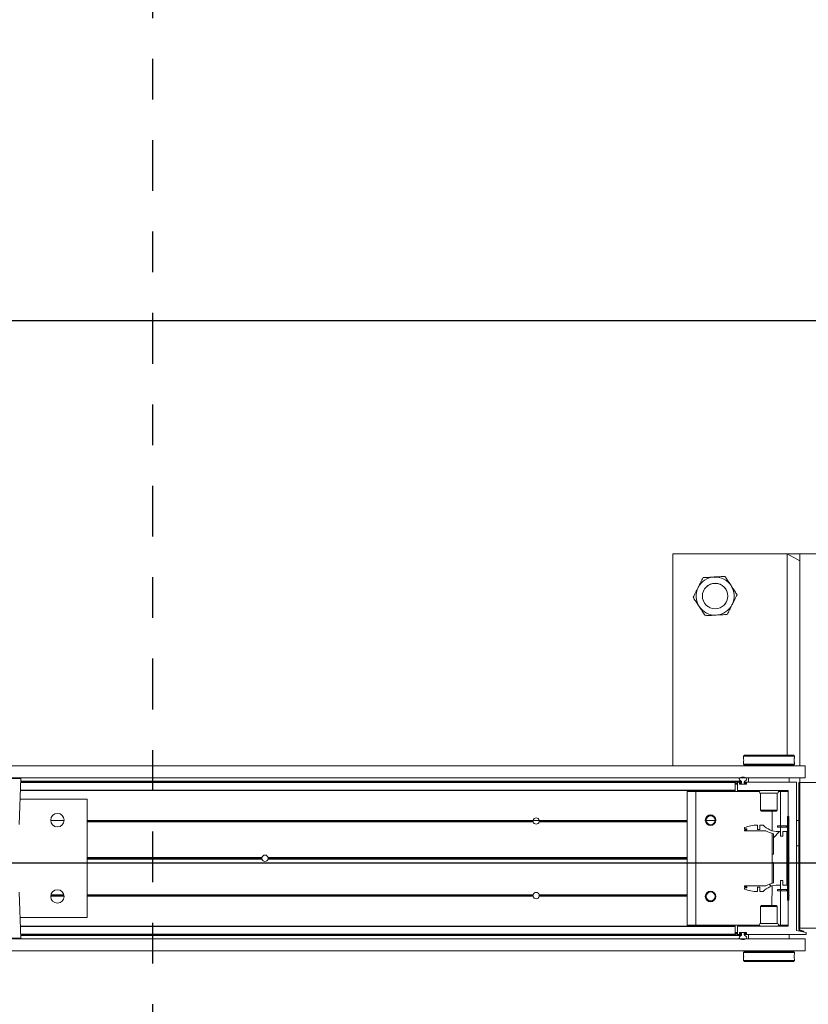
# Model space of a CAD drawing. Header units: feet. Extents: x 0 to 152508, y 0 to 59434.
# Tile 93 of 114: x 152339.26 to 152341.2, y 59421.53 to 59423.95. Entities that reach past the tile are written whole.
import ezdxf

# ---------------------------------------------------------------- set-up
doc = ezdxf.new("R2010")
doc.units = ezdxf.units.FT
doc.header["$LTSCALE"] = 0.1
doc.header["$MEASUREMENT"] = 0
doc.linetypes.add('Trellis Base$0$CENTER', pattern=[2, 1.25, -0.25, 0.25, -0.25])
doc.layers.add('Bridge plan$0$BR_P_Rail_Object', color=251, linetype='Continuous', lineweight=30)
doc.layers.add('Bridge plan$0$SC_Scratch7', color=252, linetype='Continuous', lineweight=0)
doc.layers.add('Trellis Base$0$L-CNTR', color=230, linetype='Trellis Base$0$CENTER')

# ---------------------------------------------------------------- blocks, each defined once
blk = doc.blocks.new('Bridge plan$0$HIGH ST SCREENWALL_13 PANEL PLAN_2')
at = {"layer": 'Bridge plan$0$SC_Scratch7', "lineweight": 0}
h = blk.add_hatch(dxfattribs=at)
h.set_pattern_fill('ANSI34', color=256, scale=0.1, style=0, pattern_type=2)
h.set_pattern_definition([(44.99814199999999, (-53.98506750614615, -14.21821869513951), (-0.5303118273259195, 0.53034622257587), []), (44.99814199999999, (-53.80829120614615, -14.21822439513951), (-0.5303118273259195, 0.53034622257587), []), (44.99814199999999, (-53.63151480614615, -14.21823019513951), (-0.5303118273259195, 0.53034622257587), []), (44.99814199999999, (-53.45473850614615, -14.21823589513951), (-0.5303118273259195, 0.53034622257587), [])])
h.paths.add_polyline_path([(-44.40219733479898, -0.1476420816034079), (-44.40176591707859, -0.1460322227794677), (-44.41024706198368, -0.1437594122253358, -0.3394542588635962), (-44.41209993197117, -0.141344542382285), (-44.41208822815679, 0.2195184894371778), (-44.41375489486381, 0.2195185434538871), (-44.41376659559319, -0.1413444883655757, 0.339454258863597), (-44.41067847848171, -0.1453692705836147)])
h = blk.add_hatch(dxfattribs=at)
h.set_pattern_fill('ANSI31', color=256, scale=0.01, style=0, pattern_type=2)
h.set_pattern_definition([(44.99814199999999, (-53.99377604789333, -14.22020291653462), (-0.08838530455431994, 0.08839103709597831), [])])
h.paths.add_polyline_path([(-44.44188254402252, 0.1360404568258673), (-44.44188923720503, -0.07033413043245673), (-44.43813924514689, -0.070334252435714), (-44.43813255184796, 0.1360403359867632)])
h = blk.add_hatch(dxfattribs=at)
h.set_pattern_fill('ANSI38', color=256, scale=0.01, style=0, pattern_type=2)
h.set_pattern_definition([(44.99814199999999, (-53.89646793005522, -14.22873394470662), (-0.08838530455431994, 0.08839103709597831), []), (134.998142, (-53.89646793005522, -14.22873394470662), (-0.2651616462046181, 0.0883967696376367), [0.31249937, -0.18749962])])
h.paths.add_polyline_path([(-44.45295883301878, -0.02180516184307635), (-44.45295918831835, -0.03276314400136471), (-44.44334634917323, -0.0327634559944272), (-44.4433420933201, 0.09846987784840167), (-44.45295493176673, 0.09847018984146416), (-44.45295528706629, 0.08751220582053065), (-44.45859832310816, 0.08751238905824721), (-44.4585979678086, 0.09847037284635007), (-44.4642410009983, 0.0984705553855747, -0.2061892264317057), (-44.50187163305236, 0.1146790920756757), (-44.50990967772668, 0.1146793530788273), (-44.50991003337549, 0.103721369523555), (-44.51548744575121, 0.1037215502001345), (-44.51548709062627, 0.114679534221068, 0.09842250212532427), (-44.54750823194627, 0.1083157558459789), (-44.54750832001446, 0.1056090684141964), (-44.5417744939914, 0.1056088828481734), (-44.54177457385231, 0.103148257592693), (-44.54750839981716, 0.1031484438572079), (-44.54750848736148, 0.1004417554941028), (-44.49461772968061, 0.1004400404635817, 0.0857050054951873), (-44.47615059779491, 0.09313752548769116), (-44.47615223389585, 0.04269677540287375), (-44.47943306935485, 0.04269688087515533), (-44.47943370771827, 0.02301188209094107), (-44.47615287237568, 0.02301177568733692), (-44.4761545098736, -0.02742897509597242, 0.08570500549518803), (-44.49462211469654, -0.0347302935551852), (-44.5475128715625, -0.03472857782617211), (-44.54751295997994, -0.03743526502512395), (-44.54177913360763, -0.0374354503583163), (-44.54177921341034, -0.03989607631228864), (-44.5475130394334, -0.03989589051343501), (-44.54751312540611, -0.04260257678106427, 0.09842250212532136), (-44.51549239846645, -0.04896843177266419), (-44.51549204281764, -0.03801044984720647), (-44.50991463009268, -0.03801063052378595), (-44.50991498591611, -0.04896861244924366), (-44.50187694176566, -0.0489688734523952, -0.206189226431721), (-44.46424525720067, -0.03276277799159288), (-44.45860222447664, -0.03276296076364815), (-44.4586018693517, -0.02180497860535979)])
for p, q in [((-44.72384019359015, 0.7820274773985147), (-44.72385711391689, 0.2603618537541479)), ((-44.05717486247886, 0.7820058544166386), (-44.72384019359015, 0.7820274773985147)), ((-44.44260684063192, 0.2861892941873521), (-44.44259075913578, 0.7820183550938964)), ((-44.4113408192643, 0.7820173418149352), (-44.44259075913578, 0.7820183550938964)), ((-44.44259075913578, 0.7820183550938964), (-44.41134139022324, 0.7644392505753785)), ((-44.4113408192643, 0.7820173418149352), (-44.41135773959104, 0.2603517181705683)), ((-44.4113408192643, 0.7820173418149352), (-44.41134139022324, 0.7644392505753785)), ((-44.36967423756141, 0.7820159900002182), (-44.4113408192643, 0.7820173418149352)), ((-44.54979472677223, 0.2676253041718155), (-44.54979482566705, 0.2645786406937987)), ((-44.54979420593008, 0.2836927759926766), (-44.54979430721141, 0.2805649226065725)), ((-44.5472941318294, 0.2861926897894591), (-44.54979420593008, 0.2836927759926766)), ((-44.54979420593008, 0.2836927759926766), (-44.42479445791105, 0.2836887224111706)), ((-44.5472941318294, 0.2861926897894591), (-44.42729436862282, 0.2861887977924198)), ((-44.42479445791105, 0.2836887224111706), (-44.42729436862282, 0.2861887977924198)), ((-44.42512849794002, 0.2744942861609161), (-44.42511779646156, 0.2726851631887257)), ((-44.42479507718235, 0.2645745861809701), (-44.42479497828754, 0.2676237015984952)), ((-44.42479455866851, 0.2805596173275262), (-44.42479445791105, 0.2836887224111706)), ((-48.38791228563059, 0.2604806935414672), (-44.39833693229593, 0.2603512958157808)), ((-44.54979482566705, 0.2645786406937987), (-44.54729491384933, 0.2620785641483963)), ((-44.54979482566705, 0.2645786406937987), (-44.42479507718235, 0.2645745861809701)), ((-44.54729491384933, 0.2620785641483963), (-44.42729515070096, 0.2620746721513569)), ((-44.54354491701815, 0.2620784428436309), (-44.54354497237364, 0.2603560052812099)), ((-44.43104519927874, 0.2603523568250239), (-44.43104514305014, 0.2620747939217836)), ((-44.42729515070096, 0.2620746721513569), (-44.42479507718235, 0.2645745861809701)), ((-44.39833788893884, 0.2308513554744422), (-44.39833693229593, 0.2603512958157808)), ((-48.38791324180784, 0.2309807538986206), (-44.39833788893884, 0.2308513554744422)), ((-46.32683914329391, 0.2293789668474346), (-46.39312561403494, 0.2293811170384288)), ((-46.33079345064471, 0.1162475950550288), (-46.32683914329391, 0.2293789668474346)), ((-44.57021291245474, 0.2195367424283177), (-46.32718116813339, 0.219593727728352)), ((-44.57021288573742, 0.2203569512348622), (-46.32715249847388, 0.2204139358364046)), ((-46.32712056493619, 0.2213275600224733), (-44.55458788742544, 0.221270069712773)), ((-46.32706001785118, 0.2230598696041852), (-44.55585656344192, 0.223002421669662)), ((-44.57021353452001, 0.2003438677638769), (-44.57021291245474, 0.2195367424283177)), ((-44.57021291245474, 0.2195367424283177), (-44.57021288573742, 0.2203569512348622)), ((-44.56500521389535, 0.2003568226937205), (-44.56500459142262, 0.219536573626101)), ((-44.56418435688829, 0.2203567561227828), (-44.55603312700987, 0.2203564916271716)), ((-44.55603319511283, 0.2182731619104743), (-44.55918442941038, 0.2182732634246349)), ((-44.55521294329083, 0.2195362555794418), (-44.5552129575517, 0.219093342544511)), ((-44.55458788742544, 0.221270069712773), (-44.55458800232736, 0.2176897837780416)), ((-44.54792135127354, 0.2176895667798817), (-44.54792123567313, 0.221269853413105)), ((-44.54729630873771, 0.219093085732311), (-44.54729629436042, 0.2195359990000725)), ((-44.54332488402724, 0.2182727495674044), (-44.54647612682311, 0.2182728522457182)), ((-44.54647605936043, 0.2203561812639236), (-44.41999173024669, 0.2203520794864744)), ((-44.53729628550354, 0.2203558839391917), (-44.53729594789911, 0.2307725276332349)), ((-44.53729594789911, 0.2307725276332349), (-44.43729614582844, 0.2307692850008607)), ((-44.50292101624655, 0.2308547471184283), (-44.50292101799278, 0.230771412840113)), ((-44.47167107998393, 0.2307703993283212), (-44.47167107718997, 0.2308537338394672)), ((-44.43729614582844, 0.2307692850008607), (-44.43729648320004, 0.2203526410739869)), ((-44.41917155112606, 0.2195318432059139), (-44.41918334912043, -0.1442305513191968)), ((-44.41375489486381, 0.2195185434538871), (-44.4137665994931, -0.1413444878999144)), ((-44.41375489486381, 0.2195185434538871), (-44.41208822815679, 0.2195184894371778)), ((-44.41208822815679, 0.2195184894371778), (-44.41209993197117, -0.141344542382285)), ((-44.4113706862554, -0.138814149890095), (-44.41135906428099, 0.2195184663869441)), ((-44.41135869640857, 0.2308517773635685), (-44.41135906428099, 0.2195184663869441)), ((-44.36969248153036, 0.2195171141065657), (-44.41135906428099, 0.2195184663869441)), ((-44.57021356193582, 0.1995236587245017), (-46.32788069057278, 0.199580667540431)), ((-44.57021353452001, 0.2003438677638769), (-46.3278520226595, 0.2004008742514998)), ((-44.6881300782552, 0.1969233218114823), (-44.6881407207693, -0.1312010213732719)), ((-44.66729678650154, 0.1969226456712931), (-44.6881300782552, 0.1969233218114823)), ((-44.66729678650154, 0.1969226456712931), (-44.66730742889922, -0.1312016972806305)), ((-44.51092406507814, 0.1969175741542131), (-44.66729678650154, 0.1969226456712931)), ((-44.57021364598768, 0.1969194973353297), (-44.57021356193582, 0.1995236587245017)), ((-44.57021356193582, 0.1995236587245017), (-44.57021353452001, 0.2003438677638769)), ((-44.570213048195, 0.2153569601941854), (-44.56500472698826, 0.2153567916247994)), ((-44.57021299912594, 0.2168569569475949), (-44.56500467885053, 0.2168567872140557)), ((-44.57021297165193, 0.2176902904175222), (-44.56500465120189, 0.2176901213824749)), ((-44.44082569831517, 0.1995194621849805), (-44.56417190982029, 0.1995234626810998)), ((-44.56000466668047, 0.2174530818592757), (-44.56000470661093, 0.2162185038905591)), ((-44.56000468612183, 0.216856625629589), (-44.55904635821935, 0.216856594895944)), ((-44.56000421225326, 0.2161899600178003), (-44.5590463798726, 0.2161899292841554)), ((-44.55996970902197, 0.2176899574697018), (-44.5590463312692, 0.21768992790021)), ((-44.55918452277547, 0.2153982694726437), (-44.54332497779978, 0.2153977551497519)), ((-44.5590463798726, 0.2161899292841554), (-44.55904640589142, 0.2153982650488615)), ((-44.55904635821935, 0.216856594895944), (-44.5590463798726, 0.2161899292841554)), ((-44.5590463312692, 0.21768992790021), (-44.55904635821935, 0.216856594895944)), ((-44.5590463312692, 0.21768992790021), (-44.55802610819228, 0.2176898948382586)), ((-44.55821307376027, 0.2153565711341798), (-44.54429643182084, 0.2153561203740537)), ((-44.55458800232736, 0.2176897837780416), (-44.55802610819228, 0.2176898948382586)), ((-44.5442963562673, 0.217689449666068), (-44.54792135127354, 0.2176895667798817)), ((-44.54346307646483, 0.2161894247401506), (-44.54346305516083, 0.2168560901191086)), ((-44.542504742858, 0.2162179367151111), (-44.54250470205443, 0.2174525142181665)), ((-44.45896386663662, 0.1969158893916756), (-44.46367022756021, 0.1969160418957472)), ((-44.45896386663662, 0.1969158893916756), (-44.45896658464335, 0.1131243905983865)), ((-44.44000557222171, 0.1969152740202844), (-44.45896386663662, 0.1969158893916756)), ((-44.44000786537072, 0.1261862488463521), (-44.44000551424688, 0.1986992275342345)), ((-46.16396105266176, 0.1787420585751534), (-46.32860888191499, 0.1787473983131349)), ((-46.16397051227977, -0.1129240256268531), (-46.16396105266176, 0.1787420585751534)), ((-44.50771390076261, 0.192959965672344), (-44.50771524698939, 0.151477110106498)), ((-44.46688064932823, 0.1929586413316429), (-44.50771390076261, 0.192959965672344)), ((-44.46688199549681, 0.1514757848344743), (-44.46688064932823, 0.1929586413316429)), ((-44.50771524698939, 0.151477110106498), (-44.50534327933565, 0.1491049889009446)), ((-44.46688199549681, 0.1514757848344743), (-44.50771524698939, 0.151477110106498)), ((-44.46925411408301, 0.1491038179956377), (-44.50534327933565, 0.1491049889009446)), ((-44.47979871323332, 0.1491041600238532), (-44.47980027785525, 0.100863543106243)), ((-44.46925411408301, 0.1491038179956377), (-44.46688199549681, 0.1514757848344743)), ((-46.2533999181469, 0.1258283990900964), (-46.22035865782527, 0.125827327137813)), ((-45.06740171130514, 0.1228732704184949), (-46.16396286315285, 0.1229088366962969)), ((-45.0676097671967, 0.1245399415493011), (-46.16396280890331, 0.1245755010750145)), ((-45.06745796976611, 0.1262065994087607), (-46.16396275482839, 0.1262421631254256)), ((-45.06752995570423, 0.1257899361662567), (-45.052066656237, 0.1257894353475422)), ((-44.68813248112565, 0.1228609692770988), (-45.05219509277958, 0.1228727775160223)), ((-44.68813237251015, 0.1261942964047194), (-45.05213861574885, 0.1262061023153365)), ((-44.68813242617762, 0.1245276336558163), (-45.05198692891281, 0.1245394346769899)), ((-44.64170796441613, 0.1261927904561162), (-44.64385495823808, 0.1261928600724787)), ((-44.64151829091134, 0.1245261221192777), (-44.64369393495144, 0.1245261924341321)), ((-44.64106223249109, 0.1228594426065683), (-44.64331004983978, 0.1228595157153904)), ((-44.64168443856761, 0.1257761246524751), (-44.61958056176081, 0.1257754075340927)), ((-44.61837180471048, 0.1228587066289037), (-44.62020295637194, 0.1228587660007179)), ((-44.61798781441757, 0.1245253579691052), (-44.61974679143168, 0.1245254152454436)), ((-44.617826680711, 0.1261920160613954), (-44.61955700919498, 0.1261920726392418)), ((-44.44188923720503, -0.07033413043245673), (-44.44188254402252, 0.1360404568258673)), ((-44.43813255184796, 0.1360403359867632), (-44.44188254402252, 0.1360404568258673)), ((-44.44001082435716, 0.03497768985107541), (-44.4400079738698, 0.1228529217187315)), ((-44.4400079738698, 0.1228529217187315), (-44.43750792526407, 0.1245195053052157)), ((-44.43750792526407, 0.1245195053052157), (-44.44000786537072, 0.1261862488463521)), ((-44.43813924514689, -0.070334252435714), (-44.43813255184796, 0.1360403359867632)), ((-44.41917459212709, 0.1257689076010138), (-44.41375793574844, 0.1257687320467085)), ((-44.54750839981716, 0.1031484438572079), (-44.54750848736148, 0.1004417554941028)), ((-44.54750848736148, 0.1004417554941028), (-44.49461773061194, 0.1004400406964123)), ((-44.54177457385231, 0.103148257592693), (-44.54750839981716, 0.1031484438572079)), ((-44.54750823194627, 0.1083157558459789), (-44.54750832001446, 0.1056090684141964)), ((-44.54750832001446, 0.1056090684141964), (-44.5417744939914, 0.1056088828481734)), ((-44.5417744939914, 0.1056088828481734), (-44.54177457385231, 0.103148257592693)), ((-44.51548744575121, 0.1037215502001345), (-44.51548709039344, 0.114679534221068)), ((-44.50991003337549, 0.103721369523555), (-44.51548744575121, 0.1037215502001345)), ((-44.50990967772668, 0.1146793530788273), (-44.50991003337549, 0.103721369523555)), ((-44.50187163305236, 0.1146790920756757), (-44.50990967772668, 0.1146793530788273)), ((-44.46664202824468, 0.1093746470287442), (-44.46664190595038, 0.1131246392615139)), ((-44.45830870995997, 0.1093743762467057), (-44.46664202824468, 0.1093746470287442)), ((-44.45830858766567, 0.1131243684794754), (-44.46664190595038, 0.1131246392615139)), ((-44.4585979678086, 0.09847037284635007), (-44.46424100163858, 0.09847055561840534)), ((-44.4589667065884, 0.1093743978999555), (-44.45896706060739, 0.09847038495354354)), ((-44.45859832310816, 0.08751238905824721), (-44.4585979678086, 0.09847037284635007)), ((-44.45830870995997, 0.1093743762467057), (-44.45830858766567, 0.1131243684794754)), ((-44.4443000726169, 0.1093739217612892), (-44.45830870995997, 0.1093743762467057)), ((-44.4442999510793, 0.1131239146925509), (-44.45830858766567, 0.1131243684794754)), ((-44.45295493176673, 0.09847018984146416), (-44.45295528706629, 0.08751220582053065)), ((-44.4433420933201, 0.09846987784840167), (-44.45295493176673, 0.09847018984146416)), ((-44.4443000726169, 0.1093739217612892), (-44.4442999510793, 0.1131239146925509)), ((-44.44334634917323, -0.0327634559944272), (-44.4433420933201, 0.09846987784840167)), ((-44.47980049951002, 0.09402204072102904), (-44.47980446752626, -0.02831325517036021)), ((-44.47615059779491, 0.09313752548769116), (-44.47615223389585, 0.04269677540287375)), ((-44.45295528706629, 0.08751220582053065), (-44.45859832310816, 0.08751238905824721)), ((-44.41917661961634, 0.06326903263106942), (-44.41375996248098, 0.06326885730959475)), ((-45.73398477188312, 0.03077048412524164), (-46.1639658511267, 0.03078443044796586)), ((-45.73427913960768, 0.03289508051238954), (-46.1639657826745, 0.03290901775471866)), ((-45.73398463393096, 0.03501965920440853), (-46.16396571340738, 0.03503360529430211)), ((-44.68813546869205, 0.03073656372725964), (-45.71894867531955, 0.03076999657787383)), ((-44.68813533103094, 0.03498573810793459), (-45.71894853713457, 0.03501917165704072)), ((-44.68813540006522, 0.03286115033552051), (-45.7186541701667, 0.03289457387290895)), ((-44.47943306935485, 0.04269688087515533), (-44.47943370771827, 0.02301188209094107)), ((-44.47615223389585, 0.04269677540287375), (-44.47943306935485, 0.04269688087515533)), ((-44.4400138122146, -0.0571467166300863), (-44.44001096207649, 0.03072851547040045)), ((-44.44001096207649, 0.03072851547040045), (-44.43788630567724, 0.03285303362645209)), ((-44.43788630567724, 0.03285303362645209), (-44.44001082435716, 0.03497768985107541)), ((-44.47943370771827, 0.02301188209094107), (-44.47615287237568, 0.02301177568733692)), ((-44.47615287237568, 0.02301177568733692), (-44.47615450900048, -0.02742897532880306)), ((-44.45860222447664, -0.03276296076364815), (-44.4586018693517, -0.02180497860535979)), ((-44.4586018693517, -0.02180497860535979), (-44.45295883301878, -0.02180516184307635)), ((-44.45295883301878, -0.02180516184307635), (-44.45295918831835, -0.03276314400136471)), ((-44.5475130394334, -0.03989589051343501), (-44.54751312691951, -0.04260257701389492)), ((-44.54177921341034, -0.03989607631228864), (-44.5475130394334, -0.03989589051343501)), ((-44.5475128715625, -0.03472857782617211), (-44.54751295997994, -0.03743526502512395)), ((-44.54751295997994, -0.03743526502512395), (-44.54177913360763, -0.0374354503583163)), ((-44.49462211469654, -0.0347302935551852), (-44.5475128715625, -0.03472857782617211)), ((-44.54177913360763, -0.0374354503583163), (-44.54177921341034, -0.03989607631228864)), ((-44.51549239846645, -0.04896843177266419), (-44.51549204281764, -0.03801044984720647)), ((-44.51549204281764, -0.03801044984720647), (-44.50991463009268, -0.03801063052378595)), ((-44.50991463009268, -0.03801063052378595), (-44.50991498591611, -0.04896861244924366)), ((-44.47980468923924, -0.03515475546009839), (-44.47980625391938, -0.08339537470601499)), ((-44.46664699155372, -0.04366671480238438), (-44.4666471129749, -0.04741670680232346)), ((-44.4666471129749, -0.04741670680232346), (-44.45831379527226, -0.04741697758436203)), ((-44.46664699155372, -0.04366671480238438), (-44.45831367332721, -0.04366698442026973)), ((-44.46424525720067, -0.03276277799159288), (-44.45860222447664, -0.03276296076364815)), ((-44.45897179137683, -0.04741695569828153), (-44.45897451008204, -0.1312084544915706)), ((-44.45897131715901, -0.03276294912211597), (-44.45897167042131, -0.0436669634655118)), ((-44.45831367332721, -0.04366698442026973), (-44.45831379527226, -0.04741697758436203)), ((-44.45831379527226, -0.04741697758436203), (-44.44430515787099, -0.0474174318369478)), ((-44.45831367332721, -0.04366698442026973), (-44.4443050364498, -0.04366743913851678)), ((-44.45295918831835, -0.03276314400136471), (-44.44334634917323, -0.0327634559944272)), ((-44.44430515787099, -0.0474174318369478), (-44.4443050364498, -0.04366743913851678)), ((-46.3268518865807, -0.1635503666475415), (-46.33079885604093, -0.05041873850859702)), ((-46.22034894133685, -0.06042230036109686), (-46.25342171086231, -0.06042122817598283)), ((-46.22047535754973, -0.05875563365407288), (-46.25329518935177, -0.05875456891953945)), ((-46.22077425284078, -0.05708895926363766), (-46.2529961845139, -0.05708791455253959)), ((-45.0674640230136, -0.06045969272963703), (-46.16396880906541, -0.06042412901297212)), ((-45.06761571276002, -0.05879302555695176), (-46.16396875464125, -0.05875746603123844)), ((-45.0674075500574, -0.05712636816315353), (-46.16396870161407, -0.05709080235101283)), ((-44.68813831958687, -0.05713866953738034), (-45.05220093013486, -0.05712686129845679)), ((-44.68813842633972, -0.06047199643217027), (-45.05214467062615, -0.06046019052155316)), ((-44.68813837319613, -0.05880533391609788), (-45.05199287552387, -0.05879353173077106)), ((-44.64171401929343, -0.06047350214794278), (-44.64386101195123, -0.06047343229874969)), ((-44.64152423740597, -0.05880684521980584), (-44.64369988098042, -0.05880677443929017)), ((-44.64106806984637, -0.05714019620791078), (-44.64331588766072, -0.05714012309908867)), ((-44.61837764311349, -0.05714093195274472), (-44.62020879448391, -0.05714087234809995)), ((-44.61783273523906, -0.06047427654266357), (-44.6195630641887, -0.06047422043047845)), ((-44.50991498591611, -0.04896861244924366), (-44.50187694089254, -0.0489688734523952)), ((-44.44188923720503, -0.07033413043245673), (-44.43813924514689, -0.070334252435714)), ((-44.44001627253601, -0.1329930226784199), (-44.44001392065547, -0.06048004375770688)), ((-44.44001392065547, -0.06048004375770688), (-44.4375138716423, -0.05881346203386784)), ((-44.4375138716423, -0.05881346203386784), (-44.4400138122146, -0.0571467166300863)), ((-44.50772294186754, -0.08576651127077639), (-44.50772428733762, -0.1272493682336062)), ((-44.50535082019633, -0.0833945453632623), (-44.50772294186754, -0.08576651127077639)), ((-44.50772294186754, -0.08576651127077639), (-44.46688969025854, -0.0857678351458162)), ((-44.50535082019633, -0.0833945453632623), (-44.46926165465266, -0.08339571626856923)), ((-44.46688969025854, -0.0857678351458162), (-44.46926165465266, -0.08339571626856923)), ((-44.46689103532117, -0.127250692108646), (-44.46688969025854, -0.0857678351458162)), ((-46.32861834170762, -0.112918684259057), (-46.16397051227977, -0.1129240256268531)), ((-44.57022437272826, -0.1338090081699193), (-46.32789150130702, -0.1337519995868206)), ((-44.57022439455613, -0.1344970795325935), (-46.32786749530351, -0.1344400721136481)), ((-44.66730742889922, -0.1312016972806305), (-44.6881407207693, -0.1312010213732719)), ((-44.51093470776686, -0.1312067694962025), (-44.66730742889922, -0.1312016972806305)), ((-44.57022502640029, -0.1539542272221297), (-44.57022439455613, -0.1344970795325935)), ((-44.57022439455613, -0.1344970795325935), (-44.57022437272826, -0.1338090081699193)), ((-44.57022437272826, -0.1338090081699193), (-44.57022428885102, -0.1312048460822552)), ((-44.56501670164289, -0.1538222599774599), (-44.56501607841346, -0.1346293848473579)), ((-44.56419584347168, -0.1338092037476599), (-44.44083650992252, -0.1338132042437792)), ((-44.50772428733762, -0.1272493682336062), (-44.46689103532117, -0.127250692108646)), ((-44.45897451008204, -0.1312084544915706), (-44.46368086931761, -0.1312083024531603)), ((-44.44001621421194, -0.1312090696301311), (-44.45897451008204, -0.1312084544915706)), ((-44.41918334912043, -0.1442305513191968), (-44.3957460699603, -0.1496479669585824)), ((-44.4113706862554, -0.138814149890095), (-44.3697041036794, -0.1388155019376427)), ((-44.41024706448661, -0.1437594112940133), (-44.40176591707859, -0.1460322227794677)), ((-48.38792609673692, -0.1653517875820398), (-44.39835074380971, -0.1654811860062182)), ((-46.45942483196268, -0.1635460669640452), (-46.3268518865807, -0.1635503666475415)), ((-46.32849136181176, -0.1652479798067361), (-46.45778547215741, -0.1652437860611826)), ((-44.57022502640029, -0.1539542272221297), (-46.32718866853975, -0.1538972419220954)), ((-44.57022504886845, -0.1546422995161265), (-46.3271646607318, -0.1545853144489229)), ((-46.32713278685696, -0.1554989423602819), (-44.55460010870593, -0.1555564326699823)), ((-46.32707235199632, -0.157231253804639), (-44.55586889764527, -0.1572887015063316)), ((-44.57022504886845, -0.1546422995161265), (-44.57022502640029, -0.1539542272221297)), ((-44.57022496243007, -0.1519756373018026), (-44.56501664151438, -0.1519758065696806)), ((-44.57022493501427, -0.1511423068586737), (-44.56501661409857, -0.1511424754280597)), ((-44.57022491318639, -0.1504756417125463), (-44.56501659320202, -0.1504758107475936)), ((-44.570224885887, -0.149642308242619), (-44.56501656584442, -0.149642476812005)), ((-44.55604528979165, -0.1546427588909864), (-44.56419651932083, -0.1546424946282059)), ((-44.56001660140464, -0.1505045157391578), (-44.56001664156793, -0.1517390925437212)), ((-44.56001662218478, -0.1511426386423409), (-44.55905828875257, -0.1511426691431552)), ((-44.56001610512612, -0.150475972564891), (-44.55905826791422, -0.1504760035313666)), ((-44.55998169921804, -0.1519759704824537), (-44.55905831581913, -0.1519760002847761)), ((-44.55919645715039, -0.1525593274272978), (-44.55604522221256, -0.152559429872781)), ((-44.54333681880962, -0.1496848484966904), (-44.55919636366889, -0.1496843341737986)), ((-44.55905828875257, -0.1511426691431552), (-44.55905831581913, -0.1519760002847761)), ((-44.55905831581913, -0.1519760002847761), (-44.55822498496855, -0.1519760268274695)), ((-44.55905826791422, -0.1504760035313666), (-44.55905828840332, -0.1511426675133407)), ((-44.55905824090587, -0.1496843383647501), (-44.55905826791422, -0.1504760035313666)), ((-44.55822498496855, -0.1519760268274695), (-44.5545999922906, -0.1519761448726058)), ((-44.54430827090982, -0.1496431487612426), (-44.55822490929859, -0.1496426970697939)), ((-44.55522503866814, -0.1533796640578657), (-44.55522505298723, -0.1538225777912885)), ((-44.5545999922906, -0.1519761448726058), (-44.55460010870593, -0.1555564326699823)), ((-44.54793345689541, -0.155556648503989), (-44.54793334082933, -0.1519763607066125)), ((-44.54793334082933, -0.1519763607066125), (-44.54449523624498, -0.1519764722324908)), ((-44.54730840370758, -0.1538228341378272), (-44.54730838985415, -0.1533799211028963)), ((-44.39574623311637, -0.1546479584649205), (-44.5464882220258, -0.1546430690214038)), ((-44.54648815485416, -0.1525597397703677), (-44.5433369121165, -0.1525598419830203)), ((-44.54347498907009, -0.1511431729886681), (-44.54347496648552, -0.1504765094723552)), ((-44.54251667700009, -0.1517396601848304), (-44.54251663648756, -0.1505050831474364)), ((-44.53730878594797, -0.1650600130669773), (-44.53730844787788, -0.1546433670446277)), ((-44.43730898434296, -0.1650632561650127), (-44.53730878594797, -0.1650600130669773)), ((-44.50293385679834, -0.1650611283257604), (-44.50293387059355, -0.1654777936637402)), ((-44.47168393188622, -0.1654788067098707), (-44.47168391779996, -0.1650621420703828)), ((-44.43730864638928, -0.1546466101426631), (-44.43730898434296, -0.1650632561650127)), ((-44.41067847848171, -0.1453692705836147), (-44.40219733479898, -0.1476420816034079)), ((-44.40176591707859, -0.1460322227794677), (-44.40219733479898, -0.1476420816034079)), ((-44.39835169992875, -0.1949811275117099), (-44.39835074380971, -0.1654811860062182)), ((-44.3957460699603, -0.1496479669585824), (-44.39574623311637, -0.1546479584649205)), ((-48.38792705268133, -0.1948517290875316), (-44.39835169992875, -0.1949811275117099)), ((-44.54981037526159, -0.2148503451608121), (-44.54981047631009, -0.2179794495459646)), ((-44.54980985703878, -0.198865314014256), (-44.5498099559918, -0.2019144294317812)), ((-44.54730978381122, -0.1963654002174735), (-44.54980985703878, -0.198865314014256)), ((-44.42481010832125, -0.1988693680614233), (-44.54980985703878, -0.198865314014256)), ((-44.54947643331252, -0.2087850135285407), (-44.54948713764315, -0.2069758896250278)), ((-44.42731001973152, -0.1963692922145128), (-44.54730978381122, -0.1963654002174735)), ((-44.54355974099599, -0.1949764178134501), (-44.54355978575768, -0.1963655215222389)), ((-44.4310600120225, -0.1963691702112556), (-44.43105996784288, -0.1949800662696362)), ((-44.42481010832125, -0.1988693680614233), (-44.42731001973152, -0.1963692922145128)), ((-44.42481072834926, -0.2179835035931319), (-44.42481062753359, -0.2148556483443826)), ((-44.42481020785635, -0.2019160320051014), (-44.42481010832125, -0.1988693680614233)), ((-44.54981047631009, -0.2179794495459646), (-44.54731056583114, -0.2204795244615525)), ((-44.42481072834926, -0.2179835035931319), (-44.54981047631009, -0.2179794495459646)), ((-44.42731080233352, -0.2204834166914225), (-44.54731056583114, -0.2204795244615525)), ((-44.42731080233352, -0.2204834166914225), (-44.42481072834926, -0.2179835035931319))]:
    blk.add_line(p, q, dxfattribs=at)
for centre, radius in [((-44.6196771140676, 0.6778576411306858), 0.0314166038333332), ((-44.6196771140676, 0.6778576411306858), 0.03124993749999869), ((-46.23687926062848, 0.1266611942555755), 0.01654163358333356), ((-44.63084080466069, 0.1266091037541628), 0.01302080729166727), ((-46.2368853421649, -0.06083843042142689), 0.01654163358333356), ((-44.63084688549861, -0.06089052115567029), 0.01302080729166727)]:
    blk.add_circle(centre, radius, dxfattribs=at)
for centre, radius, start, end in [((-44.6196771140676, 0.6778576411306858), 0.04687490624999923, 93.33381642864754, 153.333816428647), ((-44.6196771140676, 0.6778576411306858), 0.0468749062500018, 33.33381642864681, 93.33381642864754), ((-44.6196771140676, 0.6778576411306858), 0.0468749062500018, 333.3338164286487, 33.33381642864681), ((-44.6196771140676, 0.6778576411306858), 0.04687490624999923, 153.333816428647, 213.3338164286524), ((-44.6196771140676, 0.6778576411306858), 0.04687490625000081, 273.3338164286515, 333.3338164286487), ((-44.6196771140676, 0.6778576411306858), 0.04687490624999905, 213.3338164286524, 273.3338164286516), ((-44.61211223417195, 0.2741374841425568), 0.06265684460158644, 354.0342443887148, 5.88784886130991), ((-46.3284785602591, 0.2294362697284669), 0.001640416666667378, 357.9981416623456, 64.26156538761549), ((-44.56418438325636, 0.2195365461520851), 0.0008202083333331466, 89.99814166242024, 179.9981416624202), ((-44.55918445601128, 0.2174530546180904), 0.0008202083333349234, 89.9981416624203, 179.9981416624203), ((-44.55603316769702, 0.2190933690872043), 0.0008202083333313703, 269.9981416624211, 359.9981416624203), ((-44.55603315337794, 0.2195362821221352), 0.0008202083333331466, 359.9981416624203, 89.99814166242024), ((-44.5564048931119, 0.2212701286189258), 0.001817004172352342, 359.9981400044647, 72.43568222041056), ((-44.54610422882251, 0.2212697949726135), 0.001817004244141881, 107.5606013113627, 179.9981416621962), ((-44.54647609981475, 0.2190930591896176), 0.0008202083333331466, 179.9981416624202, 269.9981416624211), ((-44.54647608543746, 0.2195359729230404), 0.0008202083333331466, 89.99814166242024, 179.9981416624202), ((-44.54332491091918, 0.2174525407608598), 0.0008202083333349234, 359.9981416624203, 89.9981416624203), ((-44.41999175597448, 0.2195318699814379), 0.0008202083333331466, 359.9981416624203, 89.99814166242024), ((-44.56417188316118, 0.2003567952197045), 0.0008333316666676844, 179.9981416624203, 269.9981416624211), ((-44.5591844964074, 0.2162184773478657), 0.0008202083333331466, 179.9981416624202, 269.9981416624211), ((-44.55821304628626, 0.2161899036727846), 0.0008333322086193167, 179.9982015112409, 269.9981416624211), ((-44.55802614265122, 0.2166487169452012), 0.001041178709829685, 89.9981416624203, 168.4830518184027), ((-44.54429640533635, 0.2161894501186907), 0.0008333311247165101, 269.9981416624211, 359.9981802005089), ((-44.54429638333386, 0.2168561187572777), 0.0008333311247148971, 359.9981056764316, 89.99814166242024), ((-44.54332495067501, 0.2162179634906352), 0.0008202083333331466, 269.9981416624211, 359.9981416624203), ((-44.50771379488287, 0.1962407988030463), 0.003280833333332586, 89.99814166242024, 269.9981416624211), ((-44.46688054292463, 0.1962394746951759), 0.003280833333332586, 269.9981416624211, 89.99814166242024), ((-44.44082572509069, 0.1986992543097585), 0.0008202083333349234, 359.9981416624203, 89.9981416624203), ((-45.05979834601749, 0.1246687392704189), 0.007812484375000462, 168.6473907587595, 180.9446345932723), ((-45.05979834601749, 0.1246687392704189), 0.007812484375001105, 180.9446345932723, 193.2865001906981), ((-45.05979834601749, 0.1246687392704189), 0.007812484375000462, 11.34889256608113, 168.6473907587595), ((-45.05979834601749, 0.1246687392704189), 0.007812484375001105, 193.2865001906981, 346.7097831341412), ((-45.05979834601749, 0.1246687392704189), 0.007812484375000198, 346.7097831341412, 359.0516487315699), ((-45.05979834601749, 0.1246687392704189), 0.007812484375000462, 359.0516487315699, 11.34889256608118), ((-44.63063247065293, 0.1266090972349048), 0.01108331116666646, 357.8436572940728, 182.1526260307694), ((-44.63063247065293, 0.1266090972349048), 0.01108331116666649, 182.1526260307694, 190.8324766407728), ((-44.63063247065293, 0.1266090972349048), 0.01108331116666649, 190.8324766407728, 199.7742688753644), ((-44.63063247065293, 0.1266090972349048), 0.01108331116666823, 199.7742688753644, 340.222014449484), ((-44.63063247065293, 0.1266090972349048), 0.01108331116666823, 340.222014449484, 349.1638066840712), ((-44.63063247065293, 0.1266090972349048), 0.01108331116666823, 349.1638066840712, 357.8436572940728), ((-44.51548980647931, 0.03094962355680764), 0.08372991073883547, 89.9981416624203, 112.4825022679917), ((-44.46423932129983, 0.150261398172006), 0.05179084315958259, 223.3961394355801, 269.9981416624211), ((-44.46423932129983, 0.150261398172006), 0.05835250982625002, 238.6273874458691, 258.2216459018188), ((-44.44430015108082, 0.1069572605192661), 0.002416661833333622, 359.9981416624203, 89.9981416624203), ((-44.44430015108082, 0.1069572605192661), 0.006166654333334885, 66.92587189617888, 89.9981416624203), ((-45.72646665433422, 0.03289482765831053), 0.007812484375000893, 164.2179419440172, 179.9981416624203), ((-45.72646665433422, 0.03289482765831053), 0.007812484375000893, 179.9981416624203, 195.7783413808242), ((-45.72646665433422, 0.03289482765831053), 0.007812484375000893, 195.7783413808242, 344.2179419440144), ((-45.72646665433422, 0.03289482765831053), 0.007812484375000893, 15.77834138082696, 164.2179419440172), ((-45.72646665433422, 0.03289482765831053), 0.00781248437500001, 344.2179419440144, 359.9981416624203), ((-45.72646665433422, 0.03289482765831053), 0.00781248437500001, 359.9981416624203, 15.77834138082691), ((-44.51548968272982, 0.0347614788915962), 0.08372991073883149, 247.5137810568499, 269.9981416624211), ((-44.46424693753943, -0.08455362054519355), 0.05179084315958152, 89.9981416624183, 136.600143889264), ((-44.46424693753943, -0.08455362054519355), 0.05835250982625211, 101.774637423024, 121.3688958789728), ((-44.44430495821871, -0.04125077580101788), 0.006166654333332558, 269.9981416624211, 293.0704114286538), ((-44.44430495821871, -0.04125077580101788), 0.002416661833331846, 269.9981416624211, 359.9981416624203), ((-45.05980430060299, -0.05892233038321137), 0.007812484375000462, 179.0516487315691, 191.3488925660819), ((-45.05980430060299, -0.05892233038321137), 0.007812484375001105, 166.7097831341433, 179.0516487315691), ((-45.05980430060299, -0.05892233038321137), 0.007812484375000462, 191.3488925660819, 348.6473907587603), ((-45.05980430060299, -0.05892233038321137), 0.007812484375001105, 13.2865001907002, 166.7097831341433), ((-45.05980430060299, -0.05892233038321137), 0.007812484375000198, 0.9446345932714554, 13.2865001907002), ((-45.05980430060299, -0.05892233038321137), 0.007812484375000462, 348.6473907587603, 0.9446345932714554), ((-44.63063855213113, -0.06089052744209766), 0.01108331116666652, 177.8436572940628, 2.152626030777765), ((-44.63063855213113, -0.06089052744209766), 0.01108331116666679, 169.1638066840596, 177.8436572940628), ((-44.63063855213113, -0.06089052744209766), 0.01108331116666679, 160.2220144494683, 169.1638066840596), ((-44.63063855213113, -0.06089052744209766), 0.01108331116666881, 19.77426887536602, 160.2220144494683), ((-44.63063855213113, -0.06089052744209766), 0.01108331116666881, 10.83247664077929, 19.77426887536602), ((-44.63063855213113, -0.06089052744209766), 0.01108331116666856, 2.152626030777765, 10.83247664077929), ((-44.56419587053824, -0.1346294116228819), 0.0008202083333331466, 89.99814166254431, 179.9981416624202), ((-44.50772439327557, -0.1305302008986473), 0.00328083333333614, 89.99814166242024, 269.9981416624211), ((-44.46689114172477, -0.1305315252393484), 0.00328083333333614, 269.9981416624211, 89.99814166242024), ((-44.44083648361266, -0.1329929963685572), 0.0008202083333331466, 269.9981416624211, 359.9981416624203), ((-44.40959993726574, -0.1413446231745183), 0.004166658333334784, 179.99814166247, 254.998141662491), ((-44.40959993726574, -0.1413446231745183), 0.002499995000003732, 179.9981416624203, 254.9981416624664), ((-46.32849130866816, -0.1636075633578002), 0.00164041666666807, 269.9981416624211, 1.998141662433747), ((-44.56419649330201, -0.1538222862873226), 0.0008202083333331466, 179.9981416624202, 269.9981416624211), ((-44.55919643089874, -0.1517391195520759), 0.0008202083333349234, 179.9981416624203, 269.9981416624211), ((-44.55919639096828, -0.1505045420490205), 0.0008202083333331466, 89.99814166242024, 179.9981416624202), ((-44.55822495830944, -0.1511426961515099), 0.0008333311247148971, 179.9981056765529, 269.9981416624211), ((-44.55822493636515, -0.1504760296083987), 0.000833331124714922, 89.9981416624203, 179.9981802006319), ((-44.55604526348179, -0.1538225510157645), 0.0008202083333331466, 269.9981416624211, 359.9981416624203), ((-44.55604524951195, -0.153379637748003), 0.0008202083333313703, 359.9981416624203, 89.99814166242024), ((-44.55641711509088, -0.1555563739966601), 0.001817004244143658, 287.5606013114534, 359.9981416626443), ((-44.54611645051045, -0.1555567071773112), 0.001817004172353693, 179.9981400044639, 252.4356822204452), ((-44.54648819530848, -0.1538228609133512), 0.0008202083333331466, 179.9981416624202, 269.9981416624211), ((-44.54648818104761, -0.1533799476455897), 0.0008202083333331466, 89.99814166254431, 179.9981416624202), ((-44.5444952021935, -0.1509352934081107), 0.00104117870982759, 269.9981416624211, 348.4830518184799), ((-44.54430829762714, -0.1504764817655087), 0.0008333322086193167, 359.9982015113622, 89.9981416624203), ((-44.54333688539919, -0.1517396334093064), 0.0008202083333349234, 269.9981416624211, 359.9981416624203), ((-44.54333684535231, -0.1505050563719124), 0.0008202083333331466, 359.9981416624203, 89.99814166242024), ((-44.36249269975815, -0.2084282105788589), 0.0626568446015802, 174.0342443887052, 185.8878488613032)]:
    blk.add_arc(centre, radius, start, end, dxfattribs=at)
for centre, major_axis, ratio, end_param in [((-44.55125435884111, 0.2275902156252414), (0.009374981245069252, -3.040691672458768e-07), 0.5617178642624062, 10.48246647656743), ((-44.55126699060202, -0.1618767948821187), (-0.009374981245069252, 3.040691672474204e-07), 0.5617178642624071, 10.4824664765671)]:
    blk.add_ellipse(centre, major_axis=major_axis, ratio=ratio, start_param=5.225496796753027, end_param=end_param, dxfattribs=at)
for points, knots in [([(-44.66156624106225, 0.6988947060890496), (-44.6612782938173, 0.6994680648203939), (-44.65909807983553, 0.7038093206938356), (-44.65498744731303, 0.7119944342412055), (-44.65128743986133, 0.7193619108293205), (-44.64942048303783, 0.7230794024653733)], [0, 0, 0, 0, 0.070102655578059, 0.5307909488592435, 1, 1, 1, 1]), ([(-44.64942048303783, 0.7230794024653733), (-44.64503273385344, 0.7233349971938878), (-44.63617678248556, 0.7238508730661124), (-44.62702201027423, 0.7243841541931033), (-44.62240304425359, 0.7246532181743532)], [0, 0, 0, 0, 0.4954579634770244, 1, 1, 1, 1]), ([(-44.62240304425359, 0.7246532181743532), (-44.62176252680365, 0.7246905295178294), (-44.61691278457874, 0.7249730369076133), (-44.60776894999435, 0.7255056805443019), (-44.59953852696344, 0.7259851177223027), (-44.59538560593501, 0.7262270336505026)], [0, 0, 0, 0, 0.07010265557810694, 0.5307909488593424, 1, 1, 1, 1]), ([(-44.59538560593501, 0.7262270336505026), (-44.59348521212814, 0.7233376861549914), (-44.58966528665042, 0.7175298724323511), (-44.58466183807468, 0.7099226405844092), (-44.58159558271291, 0.7052607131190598), (-44.58051392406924, 0.7036161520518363)], [0, 0, 0, 0, 0.3905333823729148, 0.7850020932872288, 1, 1, 1, 1]), ([(-44.58051392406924, 0.7036161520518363), (-44.57849029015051, 0.700539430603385), (-44.57441107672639, 0.6943374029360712), (-44.5694603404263, 0.6868103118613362), (-44.56656110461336, 0.682402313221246), (-44.56564223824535, 0.6810052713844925)], [0, 0, 0, 0, 0.4020739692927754, 0.8104971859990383, 1, 1, 1, 1]), ([(-44.67371199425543, 0.6747100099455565), (-44.6717394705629, 0.678637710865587), (-44.66775825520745, 0.6865651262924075), (-44.66364270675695, 0.6947600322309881), (-44.66156624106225, 0.6988947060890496)], [0, 0, 0, 0, 0.4954579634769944, 1, 1, 1, 1]), ([(-44.56564223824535, 0.6810052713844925), (-44.56761476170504, 0.6770775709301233), (-44.57159597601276, 0.6691501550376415), (-44.57571152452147, 0.6609552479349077), (-44.57778799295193, 0.6568205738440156)], [0, 0, 0, 0, 0.4954579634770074, 1, 1, 1, 1]), ([(-44.65884031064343, 0.6520991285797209), (-44.65992197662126, 0.6537436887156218), (-44.66296652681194, 0.6583726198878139), (-44.66797018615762, 0.665980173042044), (-44.67179044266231, 0.6717884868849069), (-44.67371199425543, 0.6747100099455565)], [0, 0, 0, 0, 0.2149974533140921, 0.6051517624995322, 1, 1, 1, 1]), ([(-44.57778799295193, 0.6568205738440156), (-44.57807593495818, 0.6562472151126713), (-44.58025615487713, 0.6519059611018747), (-44.58436678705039, 0.6437208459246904), (-44.58806679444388, 0.6363533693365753), (-44.58993374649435, 0.6326358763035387)], [0, 0, 0, 0, 0.07010265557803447, 0.5307909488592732, 1, 1, 1, 1]), ([(-44.64396862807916, 0.6294882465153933), (-44.64488749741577, 0.6308852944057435), (-44.64775785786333, 0.6352493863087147), (-44.65270739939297, 0.6427746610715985), (-44.65678667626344, 0.6489767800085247), (-44.65884031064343, 0.6520991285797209)], [0, 0, 0, 0, 0.189503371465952, 0.5919695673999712, 1, 1, 1, 1]), ([(-44.61695118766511, 0.6310620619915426), (-44.61759170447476, 0.6310247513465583), (-44.6224414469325, 0.6307422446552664), (-44.63158527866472, 0.6302095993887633), (-44.63981570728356, 0.6297301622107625), (-44.64396862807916, 0.6294882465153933)], [0, 0, 0, 0, 0.07010265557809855, 0.5307909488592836, 1, 1, 1, 1]), ([(-44.58993374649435, 0.6326358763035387), (-44.59432150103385, 0.6323802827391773), (-44.60317744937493, 0.6318644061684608), (-44.61233222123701, 0.6313311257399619), (-44.61695118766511, 0.6310620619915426)], [0, 0, 0, 0, 0.4954579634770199, 1, 1, 1, 1]), ([(-44.42513477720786, 0.2741316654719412), (-44.42512708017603, 0.2748611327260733), (-44.42511169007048, 0.2763199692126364), (-44.42500391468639, 0.2782701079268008), (-44.42488703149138, 0.2797305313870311), (-44.42480287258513, 0.2805631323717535), (-44.42480301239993, 0.2805606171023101), (-44.42480306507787, 0.2805596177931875)], [0, 0, 0, 0, 0.2140444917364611, 0.4280607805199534, 0.6428083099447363, 0.8580379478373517, 1, 1, 1, 1]), ([(-44.42483181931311, 0.2679852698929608), (-44.42483177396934, 0.2679847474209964), (-44.42480005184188, 0.2676322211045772), (-44.42478536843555, 0.2675481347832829), (-44.42482092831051, 0.2678597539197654), (-44.4249246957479, 0.2689527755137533), (-44.42504379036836, 0.2706059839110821), (-44.42512301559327, 0.272436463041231), (-44.42513143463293, 0.2736498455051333), (-44.42513477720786, 0.2741316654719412)], [0, 0, 0, 0, 0.0002623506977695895, 0.1771374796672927, 0.3531789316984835, 0.5291976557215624, 0.706035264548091, 0.8832702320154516, 1, 1, 1, 1]), ([(-44.54977311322, -0.2022759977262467), (-44.54977315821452, -0.2022754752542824), (-44.5498048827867, -0.2019229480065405), (-44.54981956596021, -0.2018388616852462), (-44.54978400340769, -0.2021504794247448), (-44.54968023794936, -0.2032435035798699), (-44.54956114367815, -0.2048967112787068), (-44.54948191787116, -0.206727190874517), (-44.54947350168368, -0.2079405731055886), (-44.54947015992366, -0.2084223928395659)], [0, 0, 0, 0, 0.0002623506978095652, 0.1771374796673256, 0.3531789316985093, 0.5291976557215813, 0.7060352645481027, 0.8832702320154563, 1, 1, 1, 1]), ([(-44.54947015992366, -0.2084223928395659), (-44.54947785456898, -0.209151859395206), (-44.54949324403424, -0.2106106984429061), (-44.54960101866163, -0.2125608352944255), (-44.54971790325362, -0.2140212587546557), (-44.54980205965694, -0.2148538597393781), (-44.54980192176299, -0.2148513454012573), (-44.5498018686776, -0.2148503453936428)], [0, 0, 0, 0, 0.2140444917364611, 0.4280607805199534, 0.6428083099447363, 0.8580379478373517, 1, 1, 1, 1])]:
    blk.add_open_spline(points, degree=3, knots=knots, dxfattribs=at)
blk = doc.blocks.new('Bridge plan')
at = {"layer": 'Bridge plan$0$BR_P_Rail_Object', "lineweight": -3}
for p, q in [((1828212.789513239, 711624.475581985), (1828067.901254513, 711624.4755819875)), ((1828212.789513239, 711623.1422486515), (1828067.901254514, 711623.142248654))]:
    blk.add_line(p, q, dxfattribs=at)
at = {"layer": 'Bridge plan$0$SC_Scratch7', "lineweight": -3, "rotation": 359.9997690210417}
blk.add_blockref('Bridge plan$0$HIGH ST SCREENWALL_13 PANEL PLAN_2', (1828124.657819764, 711623.1207852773), dxfattribs=at)
blk = doc.blocks.new('Trellis Base')
at = {"layer": 'Trellis Base$0$L-CNTR'}
blk.add_lwpolyline([(152339.5914705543, 59434.2820420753), (152339.5914705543, 59373.58475289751)], dxfattribs=at)
blk.add_blockref('Bridge plan', (-1675739.0632623, -652201.2630976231))

msp = doc.modelspace()

# ---------------------------------------------------------------- block references
msp.add_blockref('Trellis Base', (0, 0))

doc.saveas('drawing.dxf')
